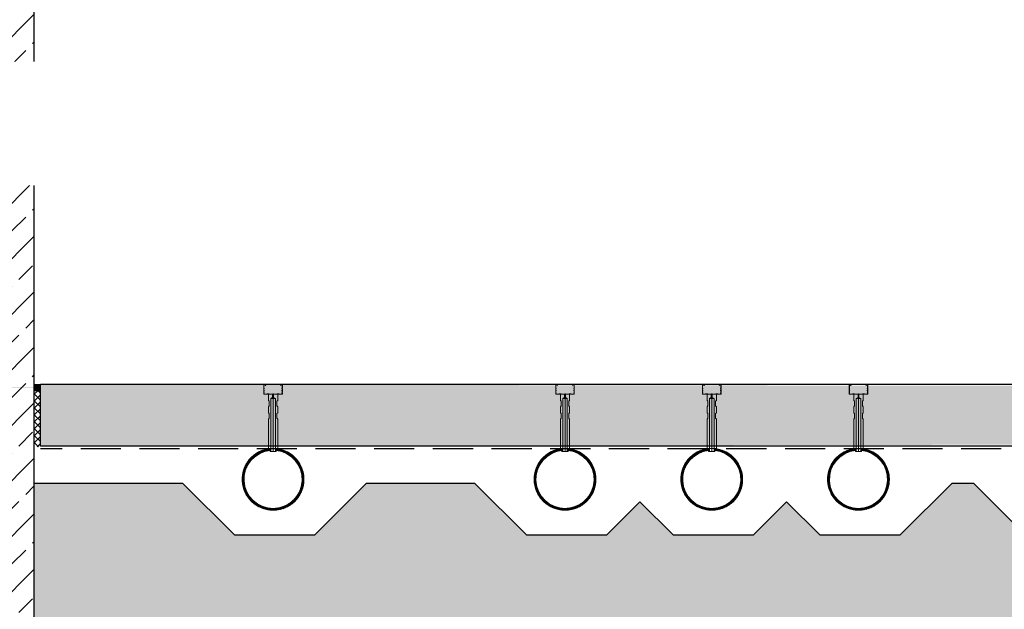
# Model space of a CAD drawing. Header units: millimetres. Extents: x -374129 to 1163271, y -112652 to 695637.
# Tile 181 of 256: x 12703 to 15890, y 30744 to 32652. Entities that reach past the tile are written whole.
import ezdxf
from ezdxf import colors
from ezdxf.entities.mleader import LeaderData, LeaderLine
from ezdxf.math import Vec2, Vec3

# ---------------------------------------------------------------- set-up
doc = ezdxf.new("R2010")
doc.units = ezdxf.units.MM
doc.linetypes.add('rcad - -', pattern=[9.5, 6.5, -3])
for name, color, linetype, lineweight in [('A_DYSZA', 252, 'Continuous', 15), ('A_Hatch_konstrukcja', 252, 'Continuous', 5), ('A_profile ocynk', 252, 'Continuous', 9), ('KRT_kresk', 252, 'Continuous', 5), ('Widoczne (ISO)', 252, 'Continuous', 15)]:
    doc.layers.add(name, color=color, linetype=linetype, lineweight=lineweight)
for name, color, linetype in [('KRT_kanaly', 1, 'Continuous'), ('KRT_kreskowanie', 252, 'Continuous'), ('KRT_opisy', 146, 'Continuous'), ('KRT_sciany', 2, 'Continuous')]:
    doc.layers.add(name, color=color, linetype=linetype)
doc.styles.add('WYMIAR', font='romans.shx', dxfattribs={"width": 0.8})
doc.linetypes.add('podbeton', pattern='A,0.3,-0.1,[131,ltypeshp.shx,S=0.1,R=0,X=-0.1,Y=0],-0.1,0.3', length=0.8)
pattern_1 = [(45, (-421332.688, -167449.684), (-11.22532015, 11.22532015), []), (135, (-421332.688, -167449.684), (-11.22532015, -11.22532015), [])]

# ---------------------------------------------------------------- blocks, each defined once
blk = doc.blocks.new('dysza_203')
at = {"color": 0, "linetype": 'ByBlock', "lineweight": -2}
for points in [[(-15, -193), (-10, -193), (-10, -203), (-7.5, -203), (-7.5, -31), (-1.5, -28), (-1.5, -18), (-15, -18), (-15, -38), (-12.5, -40.5), (-12.5, -55.5), (-15, -58), (-15, -78), (-12.5, -80.5), (-12.5, -95.5), (-15, -98)], [(15, -193), (10, -193), (10, -203), (7.5, -203), (7.5, -31), (1.5, -28), (1.5, -18), (15, -18), (15, -38), (12.5, -40.5), (12.5, -55.5), (15, -58), (15, -78), (12.5, -80.5), (12.5, -95.5), (15, -98)]]:
    blk.add_lwpolyline(points, close=True, dxfattribs=at)
for points in [[(-7.5, -31), (7.5, -31)], [(-1.5, -18), (1.5, -18)], [(-1.5, -28), (1.5, -28)], [(0, -18), (0, -203)], [(-7.5, -203), (7.5, -203)], [(7.5, -203), (10, -203)]]:
    blk.add_lwpolyline(points, dxfattribs=at)

msp = doc.modelspace()

# ---------------------------------------------------------------- hatches: boundary and pattern name
at = {"layer": 'KRT_kreskowanie'}
h = msp.add_hatch(dxfattribs=at)
h.set_pattern_fill('ANSI33', color=256, scale=20, style=0)
h.set_pattern_definition([(45, (175129.93, -25505.67), (-89.80256, 89.80256), []), (45, (175219.74, -25505.67), (-89.80256, 89.80256), [63.5, -31.75])])
h.paths.add_polyline_path([(12450, 30461.19), (12750, 30461.19), (12750, 36471.19), (12665, 36471.19), (12667.5, 36711.19), (12532.5, 36711.19), (12530, 36471.19), (12450, 36471.19)])

# ---------------------------------------------------------------- linework, layer by layer
at = {"layer": 'KRT_sciany'}
msp.add_lwpolyline([(12750, 30461.19), (12750, 36471.19)], dxfattribs=at)

# ---------------------------------------------------------------- next in the draw order: leaders
at = {"layer": 'KRT_opisy', "color": 1}
ml = msp.add_multileader_mtext('Standard', dxfattribs=at)
ml.set_content('\\C54;PIANKA DYLATACYJNA BRZEGOWA 1cm\\PUSZCZELNIENIE MASĄ TRWALEPLASTYCZNĄ ODPORNĄ NA AGRESJĘ CHEMICZNĄ NP.SIKAFLEX PRO 3', style='WYMIAR')
ml.set_leader_properties()
ml.build(insert=Vec2(0, 0))
ml.multileader.update_dxf_attribs({"text_left_attachment_type": 6, "text_right_attachment_type": 6, "dogleg_length": 36, "arrow_head_size": 200, "scale": 100})
ctx = ml.context
ctx.base_point, ctx.scale, ctx.char_height, ctx.arrow_head_size, ctx.landing_gap_size, ctx.plane_origin = Vec3(1022.91, 34569.79, -56.1), 100, 200, 200, 9, Vec3(36065.01, -50311.01, -56.1)
ctx.left_attachment, ctx.right_attachment = 6, 6
notes = []
notes.append((ctx, [(0, (1, 1, 0), (986.91, 34569.79, -56.1), (1, 0), 36, [(1, [(160, 31471.19, -56.1)], 0, [])])]))
ctx.mtext.insert, ctx.mtext.width, ctx.mtext.defined_height, ctx.mtext.flow_direction = Vec3(1031.91, 34809.79, -56.1), 4839.601, 350.11, 5
ctx.mtext.has_bg_fill, ctx.mtext.bg_color, ctx.mtext.bg_scale_factor, ctx.mtext.bg_transparency, ctx.mtext.use_window_bg_color = 1, -1027028792, 1.5, 0, 1
for ctx, leaders in notes:
    for number, flags, end, landing, length, lines in leaders:
        leader = LeaderData()
        leader.index, (leader.has_last_leader_line, leader.has_dogleg_vector, leader.attachment_direction) = number, flags
        leader.last_leader_point, leader.dogleg_vector, leader.dogleg_length = Vec3(end), Vec3(landing), length
        for number, points, colour, breaks in lines:
            line = LeaderLine()
            line.index, line.vertices, line.color, line.breaks = number, Vec3.list(points), colors.encode_raw_color(colour), breaks
            leader.lines.append(line)
        ctx.leaders.append(leader)

# ---------------------------------------------------------------- next in the draw order: leaders
ml = msp.add_multileader_mtext('Standard', dxfattribs=at)
ml.set_content('\\pxi-3,l3t3,39,44;\\C2;{\\fSymbol|b0|i0|c2|p18;·^I}\\C54;PŁYTA BETONOWA DYLATOWANA C30/37 W8,F150,XD2,XA2,XM1,XF1 ^Igr.20cm\\P    ZBROJONA WŁÓKNAMI POLIMEROWYMI ZBROJONA WŁÓKNAMI POLIMEROWYMI ZBROJONA WŁÓKNAMI POLIMEROWYMI ISTRICE iBETON 39x0.78 W ILOŚCI 3,0kg/m3, \\P{\\fSymbol|b0|i0|c2|p18;·^I}IZOLACJA PRZECIWWILGOCIOWA 2xFOLIA PE \\P    UKŁADANA SZCZELNIE NA ZAKŁAD^I^Igr.2x0.3mm                                                         \\P{\\fSymbol|b0|i0|c2|p18;·^I}PODBETON  C8/10 ^I^Igr.10cm                         \\P{\\fSymbol|b0|i0|c2|p18;·^I}ZAGĘSZCZONY GRUNT NASYPOWY Is>0,98^I^Igr.30cm\\P{\\fSymbol|b0|i0|c2|p18;·^I}ZAGĘSZCZONY GRUNT NASYPOWY Is>=0,97', style='WYMIAR')
ml.set_leader_properties()
ml.build(insert=Vec2(0, 0))
ml.multileader.update_dxf_attribs({"text_left_attachment_type": 6, "text_right_attachment_type": 6, "dogleg_length": 36, "arrow_head_size": 200, "scale": 100})
ctx = ml.context
ctx.base_point, ctx.scale, ctx.char_height, ctx.arrow_head_size, ctx.landing_gap_size, ctx.plane_origin = Vec3(1715.18, 28529.79, -56.1), 100, 200, 200, 9, Vec3(-35836.94, -69206.17, -56.1)
ctx.left_attachment, ctx.right_attachment = 6, 6
notes = []
notes.append((ctx, [(0, (1, 1, 0), (1679.18, 28529.79, -56.1), (1, 0), 36, [(1, [(1159.18, 31458.59, -56.1)], 0, [])])]))
ctx.mtext.insert, ctx.mtext.width, ctx.mtext.defined_height, ctx.mtext.flow_direction = Vec3(1724.18, 28777.41, -56.1), 11614.4681, 280.09, 5
ctx.mtext.has_bg_fill, ctx.mtext.bg_color, ctx.mtext.bg_scale_factor, ctx.mtext.bg_transparency, ctx.mtext.use_window_bg_color = 1, -1027028792, 1.5, 0, 1
for ctx, leaders in notes:
    for number, flags, end, landing, length, lines in leaders:
        leader = LeaderData()
        leader.index, (leader.has_last_leader_line, leader.has_dogleg_vector, leader.attachment_direction) = number, flags
        leader.last_leader_point, leader.dogleg_vector, leader.dogleg_length = Vec3(end), Vec3(landing), length
        for number, points, colour, breaks in lines:
            line = LeaderLine()
            line.index, line.vertices, line.color, line.breaks = number, Vec3.list(points), colors.encode_raw_color(colour), breaks
            leader.lines.append(line)
        ctx.leaders.append(leader)

# ---------------------------------------------------------------- next in the draw order: linework, layer by layer
at = {"layer": 'KRT_kanaly', "linetype": 'podbeton', "ltscale": 200}
msp.add_lwpolyline([(14710.49, 31091.97), (14817.99, 30984.47), (15077.99, 30984.47), (15185.49, 31091.97)], dxfattribs=at)

# ---------------------------------------------------------------- next in the draw order: leaders
at = {"layer": 'KRT_opisy', "color": 1}
ml = msp.add_multileader_mtext('Standard', dxfattribs=at)
ml.set_content('\\C54;KANAŁY NAPOWIETRZAJĄCE WEDŁUG PROJEKTU TECHNOLOGICZNEGO', style='WYMIAR')
ml.set_leader_properties()
ml.build(insert=Vec2(0, 0))
ml.multileader.update_dxf_attribs({"text_left_attachment_type": 6, "text_right_attachment_type": 6, "dogleg_length": 36, "arrow_head_size": 200, "scale": 100})
ctx = ml.context
ctx.base_point, ctx.scale, ctx.char_height, ctx.arrow_head_size, ctx.landing_gap_size, ctx.plane_origin = Vec3(958.77, 32175.83, -56.1), 100, 200, 200, 9, Vec3(36846.14, -51485.36, -56.1)
ctx.left_attachment, ctx.right_attachment = 6, 6
notes = []
notes.append((ctx, [(0, (1, 1, 0), (922.77, 32175.83, -56.1), (1, 0), 36, [(1, [(922.99, 31164.47, -56.1)], 0, [])])]))
ctx.mtext.insert, ctx.mtext.width, ctx.mtext.defined_height, ctx.mtext.flow_direction = Vec3(967.77, 32415.83, -56.1), 6873.6004, 350.11, 5
ctx.mtext.has_bg_fill, ctx.mtext.bg_color, ctx.mtext.bg_scale_factor, ctx.mtext.bg_transparency, ctx.mtext.use_window_bg_color = 1, -1027028792, 1.5, 0, 1
for ctx, leaders in notes:
    for number, flags, end, landing, length, lines in leaders:
        leader = LeaderData()
        leader.index, (leader.has_last_leader_line, leader.has_dogleg_vector, leader.attachment_direction) = number, flags
        leader.last_leader_point, leader.dogleg_vector, leader.dogleg_length = Vec3(end), Vec3(landing), length
        for number, points, colour, breaks in lines:
            line = LeaderLine()
            line.index, line.vertices, line.color, line.breaks = number, Vec3.list(points), colors.encode_raw_color(colour), breaks
            leader.lines.append(line)
        ctx.leaders.append(leader)

# ---------------------------------------------------------------- next in the draw order: hatches: boundary and pattern name
at = {"layer": 'KRT_kresk', "lineweight": 5}
h = msp.add_hatch(dxfattribs=at)
h.set_pattern_fill('DASH', color=256, scale=10, angle=45)
h.set_pattern_definition([(45, (15453.753, 31471.193), (4e-15, 44.90128), [31.75, -31.75])])
h.paths.add_polyline_path([(12429.99, 31281.19), (6470, 31271.19), (6470, 31451.19), (6470, 31471.19), (13929.99, 31461.19), (12429.99, 31461.19)])
h = msp.add_hatch(dxfattribs=at)
h.set_pattern_fill('ANSI37', color=256, scale=0.5)
h.set_pattern_definition([(45, (-421332.6885, -167449.6836), (-1.122532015, 1.122532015), []), (135, (-421332.6885, -167449.6836), (-1.122532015, -1.122532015), [])])
h.paths.add_polyline_path([(12750, 31451.19), (12770, 31451.19), (12770, 31471.19), (12750, 31471.19)])
h = msp.add_hatch(dxfattribs=at)
h.set_pattern_fill('DASH', color=256, scale=10, angle=45)
h.set_pattern_definition([(45, (21753.753, 31471.193), (4e-15, 44.90128), [31.75, -31.75])])
h.paths.add_polyline_path([(18729.99, 31281.19), (12770, 31271.19), (12770, 31451.19), (12770, 31471.19), (20229.99, 31461.19), (18729.99, 31461.19)])
h = msp.add_hatch(dxfattribs=at)
h.set_pattern_fill('ANSI37', color=256, scale=5)
h.set_pattern_definition(pattern_1)
h.paths.add_polyline_path([(12750, 31270.04), (12770, 31270.04), (12770, 31451.19), (12750, 31451.19)])
h = msp.add_hatch(dxfattribs=at)
h.set_pattern_fill('ANSI37', color=256, scale=5)
h.set_pattern_definition(pattern_1)
h.paths.add_polyline_path([(12750, 31270.04), (12770, 31270.04), (12770, 31451.19), (12750, 31451.19)])
at = {"layer": 'KRT_kreskowanie'}
h = msp.add_hatch(dxfattribs=at)
h.set_pattern_fill('DOTS2', color=256, scale=10, style=0)
h.set_pattern_definition([(0, (-51409.84, 5.08), (0, 254), [0, -254]), (0, (-51328.56, 10.16), (0, 254), [0, -254]), (0, (-51374.28, 66.04), (0, 254), [0, -254]), (0, (-51318.4, 106.68), (0, 254), [0, -254]), (0, (-51384.44, 121.92), (0, 254), [0, -254]), (0, (-51364.12, 182.88), (0, 254), [0, -254]), (0, (-51399.68, 228.6), (0, 254), [0, -254]), (0, (-51318.4, 223.52), (0, 254), [0, -254]), (0, (-51257.44, 233.68), (0, 254), [0, -254]), (0, (-51226.96, 172.72), (0, 254), [0, -254]), (0, (-51176.16, 167.64), (0, 254), [0, -254]), (0, (-51176.16, 76.2), (0, 254), [0, -254]), (0, (-51221.88, 45.72), (0, 254), [0, -254]), (0, (-51293, 60.96), (0, 254), [0, -254]), (0, (-51247.28, 106.68), (0, 254), [0, -254]), (0, (-51293, 152.4), (0, 254), [0, -254]), (0, (-51186.32, 10.16), (0, 254), [0, -254])])
h.paths.add_polyline_path([(9490.16, 31152.3), (9420.82, 31152.3), (9252.99, 30984.47), (8992.99, 30984.47), (8885.49, 31091.97), (8777.99, 30984.47), (8517.99, 30984.47), (8410.49, 31091.97), (8302.99, 30984.47), (8042.99, 30984.47), (7875.16, 31152.3), (7525.82, 31152.3), (7357.99, 30984.47), (7097.99, 30984.47), (6930.16, 31152.3), (6450, 31152.3), (6450, 30684.47), (12450, 30684.47), (12450, 31152.3), (11980.82, 31152.3), (11812.99, 30984.47), (11552.99, 30984.47), (11385.16, 31152.3), (11035.82, 31152.3), (10867.99, 30984.47), (10607.99, 30984.47), (10500.49, 31091.97), (10392.99, 30984.47), (10132.99, 30984.47), (10025.49, 31091.97), (9917.99, 30984.47), (9657.99, 30984.47)])
h.paths.add_polyline_path([(11940.49, 31126.97), (12432.64, 31126.97), (12432.64, 31351.97), (11940.49, 31351.97)], flags=9)
h.paths.add_polyline_path([(15790.16, 31152.3), (15720.82, 31152.3), (15552.99, 30984.47), (15292.99, 30984.47), (15185.49, 31091.97), (15077.99, 30984.47), (14817.99, 30984.47), (14710.49, 31091.97), (14602.99, 30984.47), (14342.99, 30984.47), (14175.16, 31152.3), (13825.82, 31152.3), (13657.99, 30984.47), (13397.99, 30984.47), (13230.16, 31152.3), (12750, 31152.3), (12750, 30684.47), (18750, 30684.47), (18750, 31152.3), (18280.82, 31152.3), (18112.99, 30984.47), (17852.99, 30984.47), (17685.16, 31152.3), (17335.82, 31152.3), (17167.99, 30984.47), (16907.99, 30984.47), (16800.49, 31091.97), (16692.99, 30984.47), (16432.99, 30984.47), (16325.49, 31091.97), (16217.99, 30984.47), (15957.99, 30984.47)])
h.paths.add_polyline_path([(18240.49, 31126.97), (18732.64, 31126.97), (18732.64, 31351.97), (18240.49, 31351.97)], flags=9)
h = msp.add_hatch(dxfattribs=at)
h.set_pattern_fill('DOTS2', color=256, scale=10, style=0)
h.set_pattern_definition([(0, (-45109.84, 5.08), (0, 254), [0, -254]), (0, (-45028.56, 10.16), (0, 254), [0, -254]), (0, (-45074.28, 66.04), (0, 254), [0, -254]), (0, (-45018.4, 106.68), (0, 254), [0, -254]), (0, (-45084.44, 121.92), (0, 254), [0, -254]), (0, (-45064.12, 182.88), (0, 254), [0, -254]), (0, (-45099.68, 228.6), (0, 254), [0, -254]), (0, (-45018.4, 223.52), (0, 254), [0, -254]), (0, (-44957.44, 233.68), (0, 254), [0, -254]), (0, (-44926.96, 172.72), (0, 254), [0, -254]), (0, (-44876.16, 167.64), (0, 254), [0, -254]), (0, (-44876.16, 76.2), (0, 254), [0, -254]), (0, (-44921.88, 45.72), (0, 254), [0, -254]), (0, (-44993, 60.96), (0, 254), [0, -254]), (0, (-44947.28, 106.68), (0, 254), [0, -254]), (0, (-44993, 152.4), (0, 254), [0, -254]), (0, (-44886.32, 10.16), (0, 254), [0, -254])])
h.paths.add_polyline_path([(15790.16, 31152.3), (15720.82, 31152.3), (15552.99, 30984.47), (15292.99, 30984.47), (15185.49, 31091.97), (15077.99, 30984.47), (14817.99, 30984.47), (14710.49, 31091.97), (14602.99, 30984.47), (14342.99, 30984.47), (14175.16, 31152.3), (13825.82, 31152.3), (13657.99, 30984.47), (13397.99, 30984.47), (13230.16, 31152.3), (12750, 31152.3), (12750, 30684.47), (18750, 30684.47), (18750, 31152.3), (18280.82, 31152.3), (18112.99, 30984.47), (17852.99, 30984.47), (17685.16, 31152.3), (17335.82, 31152.3), (17167.99, 30984.47), (16907.99, 30984.47), (16800.49, 31091.97), (16692.99, 30984.47), (16432.99, 30984.47), (16325.49, 31091.97), (16217.99, 30984.47), (15957.99, 30984.47)])
h.paths.add_polyline_path([(18240.49, 31126.97), (18732.64, 31126.97), (18732.64, 31351.97), (18240.49, 31351.97)], flags=9)
h.paths.add_polyline_path([(22090.16, 31152.3), (22020.82, 31152.3), (21852.99, 30984.47), (21592.99, 30984.47), (21485.49, 31091.97), (21377.99, 30984.47), (21117.99, 30984.47), (21010.49, 31091.97), (20902.99, 30984.47), (20642.99, 30984.47), (20475.16, 31152.3), (20125.82, 31152.3), (19957.99, 30984.47), (19697.99, 30984.47), (19530.16, 31152.3), (19050, 31152.3), (19050, 30684.47), (25050, 30684.47), (25050, 31152.3), (24580.82, 31152.3), (24412.99, 30984.47), (24152.99, 30984.47), (23985.16, 31152.3), (23635.82, 31152.3), (23467.99, 30984.47), (23207.99, 30984.47), (23100.49, 31091.97), (22992.99, 30984.47), (22732.99, 30984.47), (22625.49, 31091.97), (22517.99, 30984.47), (22257.99, 30984.47)])
h.paths.add_polyline_path([(24540.49, 31126.97), (25032.64, 31126.97), (25032.64, 31351.97), (24540.49, 31351.97)], flags=9)
at = {"layer": 'Widoczne (ISO)', "transparency": 33554687}
h = msp.add_hatch(dxfattribs=at)
h.set_pattern_fill('ANSI31', color=256, scale=10)
h.set_pattern_definition([(45, (13606.854, 31210.5676), (-0.8838835, 0.8838835), [])])
h.paths.add_polyline_path([(13617.09, 31164.47, -1), (13428.89, 31164.47, -0.3833879), (13513, 31258.04), (13513, 31263.97, 0.3851934), (13422.99, 31164.47, 1), (13622.99, 31164.47, 0.385192), (13532.99, 31263.97), (13532.99, 31258.04, -0.3833692)])
h = msp.add_hatch(dxfattribs=at)
h.set_pattern_fill('ANSI31', color=256, scale=10)
h.set_pattern_definition([(45, (14551.854, 31210.5676), (-0.8838835, 0.8838835), [])])
h.paths.add_polyline_path([(14562.09, 31164.47, -1), (14373.89, 31164.47, -0.3833879), (14458, 31258.04), (14458, 31263.97, 0.3851934), (14367.99, 31164.47, 1), (14567.99, 31164.47, 0.385192), (14477.99, 31263.97), (14477.99, 31258.04, -0.3833692)])
h = msp.add_hatch(dxfattribs=at)
h.set_pattern_fill('ANSI31', color=256, scale=10)
h.set_pattern_definition([(45, (15026.854, 31210.5676), (-0.8838835, 0.8838835), [])])
h.paths.add_polyline_path([(15037.09, 31164.47, -1), (14848.89, 31164.47, -0.3833879), (14933, 31258.04), (14933, 31263.97, 0.3851934), (14842.99, 31164.47, 1), (15042.99, 31164.47, 0.385192), (14952.99, 31263.97), (14952.99, 31258.04, -0.3833692)])
h = msp.add_hatch(dxfattribs=at)
h.set_pattern_fill('ANSI31', color=256, scale=10)
h.set_pattern_definition([(45, (15501.854, 31210.5676), (-0.8838835, 0.8838835), [])])
h.paths.add_polyline_path([(15512.09, 31164.47, -1), (15323.89, 31164.47, -0.3833879), (15408, 31258.04), (15408, 31263.97, 0.3851934), (15317.99, 31164.47, 1), (15517.99, 31164.47, 0.385192), (15427.99, 31263.97), (15427.99, 31258.04, -0.3833692)])

# ---------------------------------------------------------------- next in the draw order: linework, layer by layer
at = {"color": 2}
for p, q in [((18750, 31471.19, -18.47), (12770, 31471.19)), ((18730.2, 31271.19, 43), (12770, 31271.19))]:
    msp.add_line(p, q, dxfattribs=at)
at = {"layer": 'A_DYSZA', "transparency": 33554687}
for centre, radius, start, end in [((13522.99, 31164.47), 100, 95.73457, 84.26515), ((13522.99, 31164.47), 94.1, 96.09512, 83.90114), ((14467.99, 31164.47), 100, 95.73457, 84.26515), ((14467.99, 31164.47), 94.1, 96.09512, 83.90114), ((14942.99, 31164.47), 100, 95.73457, 84.26515), ((14942.99, 31164.47), 94.1, 96.09512, 83.90114), ((15417.99, 31164.47), 100, 95.73457, 84.26515), ((15417.99, 31164.47), 94.1, 96.09512, 83.90114)]:
    msp.add_arc(centre, radius, start, end, dxfattribs=at)
at = {"layer": 'A_Hatch_konstrukcja'}
for centre in [(13522.99, 31164.47), (14467.99, 31164.47), (14942.99, 31164.47), (15417.99, 31164.47)]:
    msp.add_circle(centre, 100, dxfattribs=at)
at = {"layer": 'A_profile ocynk'}
for points in [[(13547.28, 31467.75), (13549.93, 31470.41, -0.6681786), (13552.49, 31469.35), (13552.49, 31459.79, -0.1989124), (13552.35, 31459.43), (13551.64, 31458.73, 0.4142136), (13551.64, 31458.02), (13552.35, 31457.31, -0.1989124), (13552.49, 31456.96), (13552.49, 31452.79, -0.1989124), (13552.35, 31452.43), (13551.64, 31451.73, 0.4142136), (13551.64, 31451.02), (13552.35, 31450.31, -0.1989124), (13552.49, 31449.96), (13552.49, 31445.79, -0.1989124), (13552.35, 31445.43), (13551.64, 31444.73, 0.4142136), (13551.64, 31444.02), (13552.35, 31443.31, -0.1989124), (13552.49, 31442.96), (13552.49, 31440.47, -0.4142136), (13551.99, 31439.97), (13543.21, 31439.97, -0.1989124), (13542.85, 31440.12), (13542.15, 31440.83, 0.1989124), (13541.79, 31440.97), (13536.99, 31440.97, 0.1989124), (13536.64, 31440.83), (13535.93, 31440.12, -0.1989124), (13535.58, 31439.97), (13524.41, 31439.97, -0.1989124), (13524.05, 31440.12), (13523.35, 31440.83, 0.4142136), (13522.64, 31440.83), (13521.93, 31440.12, -0.1989124), (13521.58, 31439.97), (13510.41, 31439.97, -0.1989124), (13510.05, 31440.12), (13509.35, 31440.83, 0.1989124), (13508.99, 31440.97), (13504.19, 31440.97, 0.1989124), (13503.84, 31440.83), (13503.13, 31440.12, -0.1989124), (13502.78, 31439.97), (13493.99, 31439.97, -0.4142136), (13493.49, 31440.47), (13493.49, 31442.96, -0.1989124), (13493.64, 31443.31), (13494.35, 31444.02, 0.4142136), (13494.35, 31444.73), (13493.64, 31445.43, -0.1989124), (13493.49, 31445.79), (13493.49, 31449.96, -0.1989124), (13493.64, 31450.31), (13494.35, 31451.02, 0.4142136), (13494.35, 31451.73), (13493.64, 31452.43, -0.1989124), (13493.49, 31452.79), (13493.49, 31456.96, -0.1989124), (13493.64, 31457.31), (13494.35, 31458.02, 0.4142136), (13494.35, 31458.73), (13493.64, 31459.43, -0.1989124), (13493.49, 31459.79), (13493.49, 31469.35, -0.6681786), (13496.05, 31470.41), (13498.71, 31467.75), (13499.06, 31468.11), (13496.41, 31470.76, 0.6681786), (13492.99, 31469.35), (13492.99, 31459.58, 0.1989124), (13493.14, 31459.23), (13493.64, 31458.73, -0.4142136), (13493.64, 31458.02), (13493.14, 31457.52, 0.1989124), (13492.99, 31457.17), (13492.99, 31452.58, 0.1989124), (13493.14, 31452.23), (13493.64, 31451.73, -0.4142136), (13493.64, 31451.02), (13493.14, 31450.52, 0.1989124), (13492.99, 31450.17), (13492.99, 31445.58, 0.1989124), (13493.14, 31445.23), (13493.64, 31444.73, -0.4142136), (13493.64, 31444.02), (13493.14, 31443.52, 0.1989124), (13492.99, 31443.17), (13492.99, 31439.97, 0.4142136), (13493.49, 31439.47), (13502.99, 31439.47, 0.1989124), (13503.34, 31439.62), (13504.05, 31440.33, -0.1989124), (13504.4, 31440.47), (13508.79, 31440.47, -0.1989124), (13509.14, 31440.33), (13509.85, 31439.62, 0.1989124), (13510.2, 31439.47), (13521.79, 31439.47, 0.1989124), (13522.14, 31439.62), (13522.64, 31440.12, -0.4142136), (13523.35, 31440.12), (13523.85, 31439.62, 0.1989124), (13524.2, 31439.47), (13535.79, 31439.47, 0.1989124), (13536.14, 31439.62), (13536.85, 31440.33, -0.1989124), (13537.2, 31440.47), (13541.59, 31440.47, -0.1989124), (13541.94, 31440.33), (13542.65, 31439.62, 0.1989124), (13543, 31439.47), (13552.49, 31439.47, 0.4142136), (13552.99, 31439.97), (13552.99, 31443.17, 0.1989124), (13552.85, 31443.52), (13552.35, 31444.02, -0.4142136), (13552.35, 31444.73), (13552.85, 31445.23, 0.1989124), (13552.99, 31445.58), (13552.99, 31450.17, 0.1989124), (13552.85, 31450.52), (13552.35, 31451.02, -0.4142136), (13552.35, 31451.73), (13552.85, 31452.23, 0.1989124), (13552.99, 31452.58), (13552.99, 31457.17, 0.1989124), (13552.85, 31457.52), (13552.35, 31458.02, -0.4142136), (13552.35, 31458.73), (13552.85, 31459.23, 0.1989124), (13552.99, 31459.58), (13552.99, 31469.35, 0.6681786), (13549.58, 31470.76), (13546.93, 31468.11)], [(14492.28, 31467.75), (14494.93, 31470.41, -0.6681786), (14497.49, 31469.35), (14497.49, 31459.79, -0.1989124), (14497.35, 31459.43), (14496.64, 31458.73, 0.4142136), (14496.64, 31458.02), (14497.35, 31457.31, -0.1989124), (14497.49, 31456.96), (14497.49, 31452.79, -0.1989124), (14497.35, 31452.43), (14496.64, 31451.73, 0.4142136), (14496.64, 31451.02), (14497.35, 31450.31, -0.1989124), (14497.49, 31449.96), (14497.49, 31445.79, -0.1989124), (14497.35, 31445.43), (14496.64, 31444.73, 0.4142136), (14496.64, 31444.02), (14497.35, 31443.31, -0.1989124), (14497.49, 31442.96), (14497.49, 31440.47, -0.4142136), (14496.99, 31439.97), (14488.21, 31439.97, -0.1989124), (14487.85, 31440.12), (14487.15, 31440.83, 0.1989124), (14486.79, 31440.97), (14481.99, 31440.97, 0.1989124), (14481.64, 31440.83), (14480.93, 31440.12, -0.1989124), (14480.58, 31439.97), (14469.41, 31439.97, -0.1989124), (14469.05, 31440.12), (14468.35, 31440.83, 0.4142136), (14467.64, 31440.83), (14466.93, 31440.12, -0.1989124), (14466.58, 31439.97), (14455.41, 31439.97, -0.1989124), (14455.05, 31440.12), (14454.35, 31440.83, 0.1989124), (14453.99, 31440.97), (14449.19, 31440.97, 0.1989124), (14448.84, 31440.83), (14448.13, 31440.12, -0.1989124), (14447.78, 31439.97), (14438.99, 31439.97, -0.4142136), (14438.49, 31440.47), (14438.49, 31442.96, -0.1989124), (14438.64, 31443.31), (14439.35, 31444.02, 0.4142136), (14439.35, 31444.73), (14438.64, 31445.43, -0.1989124), (14438.49, 31445.79), (14438.49, 31449.96, -0.1989124), (14438.64, 31450.31), (14439.35, 31451.02, 0.4142136), (14439.35, 31451.73), (14438.64, 31452.43, -0.1989124), (14438.49, 31452.79), (14438.49, 31456.96, -0.1989124), (14438.64, 31457.31), (14439.35, 31458.02, 0.4142136), (14439.35, 31458.73), (14438.64, 31459.43, -0.1989124), (14438.49, 31459.79), (14438.49, 31469.35, -0.6681786), (14441.05, 31470.41), (14443.71, 31467.75), (14444.06, 31468.11), (14441.41, 31470.76, 0.6681786), (14437.99, 31469.35), (14437.99, 31459.58, 0.1989124), (14438.14, 31459.23), (14438.64, 31458.73, -0.4142136), (14438.64, 31458.02), (14438.14, 31457.52, 0.1989124), (14437.99, 31457.17), (14437.99, 31452.58, 0.1989124), (14438.14, 31452.23), (14438.64, 31451.73, -0.4142136), (14438.64, 31451.02), (14438.14, 31450.52, 0.1989124), (14437.99, 31450.17), (14437.99, 31445.58, 0.1989124), (14438.14, 31445.23), (14438.64, 31444.73, -0.4142136), (14438.64, 31444.02), (14438.14, 31443.52, 0.1989124), (14437.99, 31443.17), (14437.99, 31439.97, 0.4142136), (14438.49, 31439.47), (14447.99, 31439.47, 0.1989124), (14448.34, 31439.62), (14449.05, 31440.33, -0.1989124), (14449.4, 31440.47), (14453.79, 31440.47, -0.1989124), (14454.14, 31440.33), (14454.85, 31439.62, 0.1989124), (14455.2, 31439.47), (14466.79, 31439.47, 0.1989124), (14467.14, 31439.62), (14467.64, 31440.12, -0.4142136), (14468.35, 31440.12), (14468.85, 31439.62, 0.1989124), (14469.2, 31439.47), (14480.79, 31439.47, 0.1989124), (14481.14, 31439.62), (14481.85, 31440.33, -0.1989124), (14482.2, 31440.47), (14486.59, 31440.47, -0.1989124), (14486.94, 31440.33), (14487.65, 31439.62, 0.1989124), (14488, 31439.47), (14497.49, 31439.47, 0.4142136), (14497.99, 31439.97), (14497.99, 31443.17, 0.1989124), (14497.85, 31443.52), (14497.35, 31444.02, -0.4142136), (14497.35, 31444.73), (14497.85, 31445.23, 0.1989124), (14497.99, 31445.58), (14497.99, 31450.17, 0.1989124), (14497.85, 31450.52), (14497.35, 31451.02, -0.4142136), (14497.35, 31451.73), (14497.85, 31452.23, 0.1989124), (14497.99, 31452.58), (14497.99, 31457.17, 0.1989124), (14497.85, 31457.52), (14497.35, 31458.02, -0.4142136), (14497.35, 31458.73), (14497.85, 31459.23, 0.1989124), (14497.99, 31459.58), (14497.99, 31469.35, 0.6681786), (14494.58, 31470.76), (14491.93, 31468.11)], [(14967.28, 31467.75), (14969.93, 31470.41, -0.6681786), (14972.49, 31469.35), (14972.49, 31459.79, -0.1989124), (14972.35, 31459.43), (14971.64, 31458.73, 0.4142136), (14971.64, 31458.02), (14972.35, 31457.31, -0.1989124), (14972.49, 31456.96), (14972.49, 31452.79, -0.1989124), (14972.35, 31452.43), (14971.64, 31451.73, 0.4142136), (14971.64, 31451.02), (14972.35, 31450.31, -0.1989124), (14972.49, 31449.96), (14972.49, 31445.79, -0.1989124), (14972.35, 31445.43), (14971.64, 31444.73, 0.4142136), (14971.64, 31444.02), (14972.35, 31443.31, -0.1989124), (14972.49, 31442.96), (14972.49, 31440.47, -0.4142136), (14971.99, 31439.97), (14963.21, 31439.97, -0.1989124), (14962.85, 31440.12), (14962.15, 31440.83, 0.1989124), (14961.79, 31440.97), (14956.99, 31440.97, 0.1989124), (14956.64, 31440.83), (14955.93, 31440.12, -0.1989124), (14955.58, 31439.97), (14944.41, 31439.97, -0.1989124), (14944.05, 31440.12), (14943.35, 31440.83, 0.4142136), (14942.64, 31440.83), (14941.93, 31440.12, -0.1989124), (14941.58, 31439.97), (14930.41, 31439.97, -0.1989124), (14930.05, 31440.12), (14929.35, 31440.83, 0.1989124), (14928.99, 31440.97), (14924.19, 31440.97, 0.1989124), (14923.84, 31440.83), (14923.13, 31440.12, -0.1989124), (14922.78, 31439.97), (14913.99, 31439.97, -0.4142136), (14913.49, 31440.47), (14913.49, 31442.96, -0.1989124), (14913.64, 31443.31), (14914.35, 31444.02, 0.4142136), (14914.35, 31444.73), (14913.64, 31445.43, -0.1989124), (14913.49, 31445.79), (14913.49, 31449.96, -0.1989124), (14913.64, 31450.31), (14914.35, 31451.02, 0.4142136), (14914.35, 31451.73), (14913.64, 31452.43, -0.1989124), (14913.49, 31452.79), (14913.49, 31456.96, -0.1989124), (14913.64, 31457.31), (14914.35, 31458.02, 0.4142136), (14914.35, 31458.73), (14913.64, 31459.43, -0.1989124), (14913.49, 31459.79), (14913.49, 31469.35, -0.6681786), (14916.05, 31470.41), (14918.71, 31467.75), (14919.06, 31468.11), (14916.41, 31470.76, 0.6681786), (14912.99, 31469.35), (14912.99, 31459.58, 0.1989124), (14913.14, 31459.23), (14913.64, 31458.73, -0.4142136), (14913.64, 31458.02), (14913.14, 31457.52, 0.1989124), (14912.99, 31457.17), (14912.99, 31452.58, 0.1989124), (14913.14, 31452.23), (14913.64, 31451.73, -0.4142136), (14913.64, 31451.02), (14913.14, 31450.52, 0.1989124), (14912.99, 31450.17), (14912.99, 31445.58, 0.1989124), (14913.14, 31445.23), (14913.64, 31444.73, -0.4142136), (14913.64, 31444.02), (14913.14, 31443.52, 0.1989124), (14912.99, 31443.17), (14912.99, 31439.97, 0.4142136), (14913.49, 31439.47), (14922.99, 31439.47, 0.1989124), (14923.34, 31439.62), (14924.05, 31440.33, -0.1989124), (14924.4, 31440.47), (14928.79, 31440.47, -0.1989124), (14929.14, 31440.33), (14929.85, 31439.62, 0.1989124), (14930.2, 31439.47), (14941.79, 31439.47, 0.1989124), (14942.14, 31439.62), (14942.64, 31440.12, -0.4142136), (14943.35, 31440.12), (14943.85, 31439.62, 0.1989124), (14944.2, 31439.47), (14955.79, 31439.47, 0.1989124), (14956.14, 31439.62), (14956.85, 31440.33, -0.1989124), (14957.2, 31440.47), (14961.59, 31440.47, -0.1989124), (14961.94, 31440.33), (14962.65, 31439.62, 0.1989124), (14963, 31439.47), (14972.49, 31439.47, 0.4142136), (14972.99, 31439.97), (14972.99, 31443.17, 0.1989124), (14972.85, 31443.52), (14972.35, 31444.02, -0.4142136), (14972.35, 31444.73), (14972.85, 31445.23, 0.1989124), (14972.99, 31445.58), (14972.99, 31450.17, 0.1989124), (14972.85, 31450.52), (14972.35, 31451.02, -0.4142136), (14972.35, 31451.73), (14972.85, 31452.23, 0.1989124), (14972.99, 31452.58), (14972.99, 31457.17, 0.1989124), (14972.85, 31457.52), (14972.35, 31458.02, -0.4142136), (14972.35, 31458.73), (14972.85, 31459.23, 0.1989124), (14972.99, 31459.58), (14972.99, 31469.35, 0.6681786), (14969.58, 31470.76), (14966.93, 31468.11)], [(15442.28, 31467.75), (15444.93, 31470.41, -0.6681786), (15447.49, 31469.35), (15447.49, 31459.79, -0.1989124), (15447.35, 31459.43), (15446.64, 31458.73, 0.4142136), (15446.64, 31458.02), (15447.35, 31457.31, -0.1989124), (15447.49, 31456.96), (15447.49, 31452.79, -0.1989124), (15447.35, 31452.43), (15446.64, 31451.73, 0.4142136), (15446.64, 31451.02), (15447.35, 31450.31, -0.1989124), (15447.49, 31449.96), (15447.49, 31445.79, -0.1989124), (15447.35, 31445.43), (15446.64, 31444.73, 0.4142136), (15446.64, 31444.02), (15447.35, 31443.31, -0.1989124), (15447.49, 31442.96), (15447.49, 31440.47, -0.4142136), (15446.99, 31439.97), (15438.21, 31439.97, -0.1989124), (15437.85, 31440.12), (15437.15, 31440.83, 0.1989124), (15436.79, 31440.97), (15431.99, 31440.97, 0.1989124), (15431.64, 31440.83), (15430.93, 31440.12, -0.1989124), (15430.58, 31439.97), (15419.41, 31439.97, -0.1989124), (15419.05, 31440.12), (15418.35, 31440.83, 0.4142136), (15417.64, 31440.83), (15416.93, 31440.12, -0.1989124), (15416.58, 31439.97), (15405.41, 31439.97, -0.1989124), (15405.05, 31440.12), (15404.35, 31440.83, 0.1989124), (15403.99, 31440.97), (15399.19, 31440.97, 0.1989124), (15398.84, 31440.83), (15398.13, 31440.12, -0.1989124), (15397.78, 31439.97), (15388.99, 31439.97, -0.4142136), (15388.49, 31440.47), (15388.49, 31442.96, -0.1989124), (15388.64, 31443.31), (15389.35, 31444.02, 0.4142136), (15389.35, 31444.73), (15388.64, 31445.43, -0.1989124), (15388.49, 31445.79), (15388.49, 31449.96, -0.1989124), (15388.64, 31450.31), (15389.35, 31451.02, 0.4142136), (15389.35, 31451.73), (15388.64, 31452.43, -0.1989124), (15388.49, 31452.79), (15388.49, 31456.96, -0.1989124), (15388.64, 31457.31), (15389.35, 31458.02, 0.4142136), (15389.35, 31458.73), (15388.64, 31459.43, -0.1989124), (15388.49, 31459.79), (15388.49, 31469.35, -0.6681786), (15391.05, 31470.41), (15393.71, 31467.75), (15394.06, 31468.11), (15391.41, 31470.76, 0.6681786), (15387.99, 31469.35), (15387.99, 31459.58, 0.1989124), (15388.14, 31459.23), (15388.64, 31458.73, -0.4142136), (15388.64, 31458.02), (15388.14, 31457.52, 0.1989124), (15387.99, 31457.17), (15387.99, 31452.58, 0.1989124), (15388.14, 31452.23), (15388.64, 31451.73, -0.4142136), (15388.64, 31451.02), (15388.14, 31450.52, 0.1989124), (15387.99, 31450.17), (15387.99, 31445.58, 0.1989124), (15388.14, 31445.23), (15388.64, 31444.73, -0.4142136), (15388.64, 31444.02), (15388.14, 31443.52, 0.1989124), (15387.99, 31443.17), (15387.99, 31439.97, 0.4142136), (15388.49, 31439.47), (15397.99, 31439.47, 0.1989124), (15398.34, 31439.62), (15399.05, 31440.33, -0.1989124), (15399.4, 31440.47), (15403.79, 31440.47, -0.1989124), (15404.14, 31440.33), (15404.85, 31439.62, 0.1989124), (15405.2, 31439.47), (15416.79, 31439.47, 0.1989124), (15417.14, 31439.62), (15417.64, 31440.12, -0.4142136), (15418.35, 31440.12), (15418.85, 31439.62, 0.1989124), (15419.2, 31439.47), (15430.79, 31439.47, 0.1989124), (15431.14, 31439.62), (15431.85, 31440.33, -0.1989124), (15432.2, 31440.47), (15436.59, 31440.47, -0.1989124), (15436.94, 31440.33), (15437.65, 31439.62, 0.1989124), (15438, 31439.47), (15447.49, 31439.47, 0.4142136), (15447.99, 31439.97), (15447.99, 31443.17, 0.1989124), (15447.85, 31443.52), (15447.35, 31444.02, -0.4142136), (15447.35, 31444.73), (15447.85, 31445.23, 0.1989124), (15447.99, 31445.58), (15447.99, 31450.17, 0.1989124), (15447.85, 31450.52), (15447.35, 31451.02, -0.4142136), (15447.35, 31451.73), (15447.85, 31452.23, 0.1989124), (15447.99, 31452.58), (15447.99, 31457.17, 0.1989124), (15447.85, 31457.52), (15447.35, 31458.02, -0.4142136), (15447.35, 31458.73), (15447.85, 31459.23, 0.1989124), (15447.99, 31459.58), (15447.99, 31469.35, 0.6681786), (15444.58, 31470.76), (15441.93, 31468.11)]]:
    msp.add_lwpolyline(points, format="xyb", close=True, dxfattribs=at)
at = {"layer": 'KRT_kanaly'}
msp.add_line((12770, 31271.19, -43.01), (12770, 31471.19, -43.01), dxfattribs=at)
at = {"layer": 'KRT_kanaly', "color": 4, "linetype": 'rcad - -', "ltscale": 20}
msp.add_line((18730.2, 31262.99, 43), (12770, 31263.19), dxfattribs=at)
at = {"layer": 'KRT_kanaly', "linetype": 'podbeton', "ltscale": 200}
for p, q in [((12750, 31152.3, -2.41), (13230.16, 31152.3, -3)), ((13825.82, 31152.3, -3.73), (14175.16, 31152.3, -4.15)), ((15720.82, 31152.3, -6.04), (15790.16, 31152.3, -6.12))]:
    msp.add_line(p, q, dxfattribs=at)
for points in [[(13230.16, 31152.3), (13397.99, 30984.47), (13657.99, 30984.47), (13825.82, 31152.3)], [(14175.16, 31152.3), (14342.99, 30984.47), (14602.99, 30984.47), (14710.49, 31091.97)], [(15185.49, 31091.97), (15292.99, 30984.47), (15552.99, 30984.47), (15720.82, 31152.3)], [(15790.16, 31152.3), (15957.99, 30984.47), (16217.99, 30984.47), (16325.49, 31091.97)]]:
    msp.add_lwpolyline(points, dxfattribs=at)
at = {"layer": 'KRT_kresk'}
msp.add_lwpolyline([(12750, 31451.19), (12770, 31451.19), (12770, 31471.19), (12750, 31471.19)], close=True, dxfattribs=at)

# ---------------------------------------------------------------- next in the draw order: block references
at = {"layer": 'A_DYSZA'}
for p in [(13522.99, 31457.47), (14467.99, 31457.47), (14942.99, 31457.47), (15417.99, 31457.47)]:
    msp.add_blockref('dysza_203', p, dxfattribs=at)

doc.saveas('drawing.dxf')
